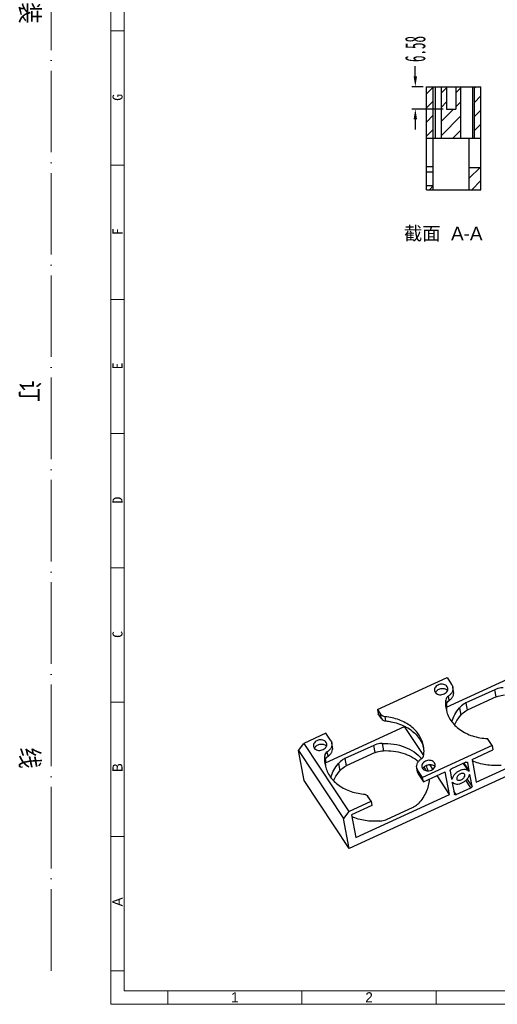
# Model space of a CAD drawing. Header units: millimetres. Extents: x 4214 to 4867, y 2296 to 2758.
# Tile 1 of 4: x 4238 to 4378, y 2322 to 2612. Entities that reach past the tile are written whole.
import ezdxf

# ---------------------------------------------------------------- set-up
doc = ezdxf.new("R2010")
doc.units = ezdxf.units.MM
doc.linetypes.add('ACAD_ISO04W100', pattern=[30, 24, -3, 0, -3])
doc.linetypes.add('CENTERLINE', pattern=[30, 12, -1.5, 3, -1.5, 12])
doc.layers.add('框', color=1, linetype='CENTERLINE', lineweight=5)
doc.styles.add('s', font='txt')
doc.styles.add('SLDTEXTSTYLE1', font='TXT', dxfattribs={"width": 0.469})
doc.styles.get("Standard").update_dxf_attribs({"font": 'arial.ttf'})
doc.dimstyles.new('副本 SLDDIMSTYLE1', dxfattribs={"dimtxt": 6, "dimasz": 3, "dimexe": 1, "dimexo": 1, "dimgap": 0.875, "dimtad": 0, "dimrnd": 1e-09, "dimzin": 4, "dimdsep": 46, "dimtxsty": 'SLDTEXTSTYLE1', "dimcen": 0.09, "dimclrd": 4, "dimclre": 4, "dimclrt": 6, "dimadec": 0, "dimazin": 0, "dimtfac": 1, "dimtofl": 0, "dimtmove": 0, "dimatfit": 3, "dimfxl": 1, "dimtolj": 1, "dimtzin": 12, "dimarcsym": 0})

# ---------------------------------------------------------------- blocks, each defined once
blk = doc.blocks.new('*D313')
at = {"color": 4, "lineweight": -2, "transparency": 16777216}
for p, q in [((4354.06, 2595.44), (4354.06, 2598.44)), ((4356.36, 2592.44), (4353.06, 2592.44)), ((4362.26, 2585.86), (4353.06, 2585.86)), ((4354.06, 2582.86), (4354.06, 2579.86))]:
    blk.add_line(p, q, dxfattribs=at)
at = {"color": 4, "transparency": 16777216}
for points in [[(4353.56, 2595.44), (4354.56, 2595.44), (4354.06, 2592.44)], [(4353.56, 2582.86), (4354.56, 2582.86), (4354.06, 2585.86)]]:
    blk.add_solid(points, dxfattribs=at)
at = {"layer": 'Defpoints', "color": 0, "transparency": 16777216}
for p in [(4354.06, 2592.44), (4357.36, 2592.44), (4363.26, 2585.86)]:
    blk.add_point(p, dxfattribs=at)
at = {"color": 6, "transparency": 16777216, "insert": (4354.06, 2603.53), "char_height": 6, "attachment_point": 5, "rotation": 90, "style": 'SLDTEXTSTYLE1'}
blk.add_mtext('\\A1;6.58', dxfattribs=at)

msp = doc.modelspace()

# ---------------------------------------------------------------- hatches: boundary and pattern name
at = {"linetype": 'Continuous'}
h = msp.add_hatch(dxfattribs=at)
h.set_pattern_fill('A', color=2, scale=2.938163, angle=45, style=0, pattern_type=0)
h.set_pattern_definition([(45, (4323.9484, 2291.0077), (-2.077595, 2.077595), [])])
edge = h.paths.add_edge_path()
edge.add_line((4357.357, 2562.136), (4357.357, 2563.286))
edge.add_line((4359.357, 2563.286), (4357.357, 2563.286))
edge.add_line((4359.357, 2562.136), (4359.357, 2563.286))
edge.add_line((4357.357, 2562.136), (4359.357, 2562.136))
edge = h.paths.add_edge_path()
edge.add_line((4357.357, 2567.286), (4357.357, 2569.003))
edge.add_line((4357.357, 2569.003), (4359.357, 2569.003))
edge.add_line((4359.357, 2567.286), (4359.357, 2569.003))
edge.add_line((4359.357, 2567.286), (4357.357, 2567.286))
edge = h.paths.add_edge_path()
edge.add_line((4373.357, 2562.136), (4373.357, 2568.709))
edge.add_line((4369.957, 2562.136), (4373.357, 2562.136))
edge.add_line((4369.957, 2562.136), (4369.957, 2568.709))
edge.add_line((4369.957, 2568.709), (4373.357, 2568.709))
edge = h.paths.add_edge_path()
edge.add_line((4357.357, 2592.436), (4357.357, 2577.286))
edge.add_line((4357.357, 2592.436), (4359.357, 2592.436))
edge.add_line((4359.357, 2577.286), (4359.357, 2592.436))
edge.add_line((4359.357, 2577.286), (4359.857, 2577.286))
edge.add_line((4363.762, 2577.286), (4359.857, 2577.286))
edge.add_line((4363.762, 2577.286), (4363.857, 2577.286))
edge.add_line((4363.789, 2577.286), (4361.757, 2577.286))
edge.add_line((4361.757, 2577.286), (4361.757, 2592.436))
edge.add_line((4361.757, 2592.436), (4363.257, 2592.436))
edge.add_line((4363.257, 2592.436), (4363.257, 2585.856))
edge.add_line((4363.257, 2585.856), (4365.957, 2585.856))
edge.add_line((4365.957, 2592.436), (4365.957, 2585.856))
edge.add_line((4367.457, 2592.436), (4365.957, 2592.436))
edge.add_line((4367.457, 2577.286), (4367.457, 2592.436))
edge.add_line((4367.457, 2577.286), (4365.425, 2577.286))
edge.add_line((4365.357, 2577.286), (4365.452, 2577.286))
edge.add_line((4370.857, 2577.286), (4365.452, 2577.286))
edge.add_line((4370.857, 2577.286), (4371.357, 2577.286))
edge.add_line((4371.357, 2577.286), (4371.357, 2592.436))
edge.add_line((4373.357, 2592.436), (4371.357, 2592.436))
edge.add_line((4373.357, 2592.436), (4373.357, 2577.286))
edge.add_line((4369.957, 2577.286), (4373.357, 2577.286))
edge.add_line((4359.357, 2577.286), (4369.957, 2577.286))
edge.add_line((4359.357, 2577.286), (4357.357, 2577.286))

# ---------------------------------------------------------------- linework, layer by layer
at = {"color": 7, "linetype": 'Continuous'}
for p, q in [((4357.357, 2562.136), (4357.357, 2592.436)), ((4357.357, 2592.436), (4373.357, 2592.436)), ((4359.357, 2562.136), (4359.357, 2592.436)), ((4359.857, 2592.436), (4359.857, 2577.286)), ((4361.757, 2577.286), (4361.757, 2592.436)), ((4363.257, 2592.436), (4363.257, 2585.856)), ((4365.957, 2592.436), (4365.957, 2585.856)), ((4367.457, 2577.286), (4367.457, 2592.436)), ((4370.857, 2592.436), (4370.857, 2577.286)), ((4371.357, 2592.436), (4371.357, 2577.286)), ((4373.357, 2562.136), (4373.357, 2592.436)), ((4363.257, 2585.856), (4365.957, 2585.856)), ((4357.357, 2577.286), (4373.357, 2577.286)), ((4369.957, 2562.136), (4369.957, 2577.286)), ((4357.357, 2569.003), (4359.357, 2569.003)), ((4359.357, 2567.286), (4357.357, 2567.286)), ((4369.957, 2568.709), (4373.357, 2568.709)), ((4359.357, 2563.286), (4357.357, 2563.286)), ((4357.357, 2562.136), (4373.357, 2562.136)), ((4473.33, 2432.068), (4334.626, 2368.316)), ((4363.266, 2409.924), (4386.356, 2420.538)), ((4342.906, 2409.189), (4363.396, 2418.606)), ((4363.396, 2418.606), (4364.752, 2416.562)), ((4359.694, 2414.719), (4359.877, 2414.273)), ((4363.623, 2415.465), (4363.44, 2415.911)), ((4365.336, 2414.487), (4365.097, 2415.745)), ((4377.452, 2415.023), (4368.943, 2411.111)), ((4377.859, 2412.883), (4377.452, 2415.023)), ((4363.26, 2410.708), (4363.02, 2411.966)), ((4364.023, 2411.854), (4363.784, 2413.113)), ((4368.943, 2411.111), (4369.349, 2408.972)), ((4377.859, 2412.883), (4369.349, 2408.972)), ((4342.906, 2409.189), (4343.145, 2407.93)), ((4342.906, 2409.189), (4343.827, 2407.802)), ((4344.066, 2406.543), (4343.145, 2407.93)), ((4344.066, 2406.543), (4343.827, 2407.802)), ((4367.042, 2409.685), (4367.448, 2407.545)), ((4345.414, 2405.819), (4345.174, 2407.078)), ((4327.762, 2402.228), (4321.214, 2399.218)), ((4327.628, 2393.544), (4350.871, 2404.228)), ((4329.118, 2400.184), (4327.762, 2402.228)), ((4350.871, 2404.228), (4350.865, 2404.259)), ((4356.53, 2395.7), (4350.871, 2404.228)), ((4319.672, 2397.141), (4321.214, 2399.218)), ((4321.214, 2399.218), (4334.495, 2379.204)), ((4327.99, 2399.087), (4327.807, 2399.533)), ((4329.702, 2398.109), (4329.463, 2399.367)), ((4344.282, 2399.224), (4344.688, 2397.084)), ((4372.021, 2387.83), (4399.637, 2400.523)), ((4376.676, 2398.592), (4375.32, 2400.636)), ((4321.346, 2388.33), (4319.672, 2397.141)), ((4319.672, 2397.141), (4332.953, 2377.127)), ((4324.06, 2398.341), (4324.243, 2397.895)), ((4328.389, 2395.476), (4328.15, 2396.735)), ((4341.819, 2398.645), (4333.309, 2394.733)), ((4342.225, 2396.505), (4333.715, 2392.594)), ((4342.225, 2396.505), (4341.819, 2398.645)), ((4376.676, 2398.592), (4356.187, 2389.174)), ((4370.754, 2394.501), (4376.915, 2397.333)), ((4376.676, 2398.592), (4376.915, 2397.333)), ((4327.626, 2394.33), (4327.387, 2395.588)), ((4331.408, 2393.307), (4331.814, 2391.167)), ((4333.309, 2394.733), (4333.715, 2392.594)), ((4359.228, 2391.634), (4358.342, 2392.97)), ((4359.889, 2393.061), (4359.706, 2393.507)), ((4368.972, 2393.682), (4364.666, 2391.703)), ((4369.781, 2391.021), (4368.239, 2393.345)), ((4369.944, 2391.115), (4368.412, 2393.424)), ((4369.448, 2393.644), (4369.477, 2393.572)), ((4369.944, 2391.115), (4369.477, 2393.572)), ((4370.754, 2394.501), (4372.021, 2387.83)), ((4354.725, 2390.776), (4354.486, 2392.035)), ((4356.187, 2389.174), (4354.831, 2391.218)), ((4354.831, 2391.218), (4355.07, 2389.959)), ((4355.959, 2392.315), (4356.143, 2391.869)), ((4356.426, 2387.916), (4362.885, 2390.884)), ((4364.152, 2384.213), (4362.885, 2390.884)), ((4364.281, 2391.184), (4364.748, 2388.726)), ((4368.65, 2389.941), (4368.572, 2390.135)), ((4370.132, 2390.072), (4370.146, 2390.051)), ((4370.141, 2390.065), (4370.146, 2390.051)), ((4370.792, 2386.65), (4370.146, 2390.051)), ((4334.626, 2368.316), (4321.346, 2388.33)), ((4355.07, 2389.96), (4356.426, 2387.916)), ((4356.426, 2387.916), (4356.187, 2389.174)), ((4364.152, 2384.213), (4360.464, 2389.772)), ((4364.917, 2388.786), (4364.664, 2389.167)), ((4364.753, 2388.713), (4364.748, 2388.726)), ((4364.95, 2387.663), (4365.596, 2384.261)), ((4366.244, 2388.836), (4366.322, 2388.642)), ((4370.407, 2386.13), (4368.928, 2388.359)), ((4370.792, 2386.65), (4369.367, 2388.798)), ((4336.536, 2371.52), (4364.152, 2384.213)), ((4366.101, 2384.151), (4365.422, 2385.174)), ((4365.625, 2384.19), (4365.596, 2384.261)), ((4366.101, 2384.151), (4370.407, 2386.13)), ((4334.495, 2379.204), (4341.043, 2382.214)), ((4341.043, 2382.214), (4340.122, 2383.6)), ((4341.043, 2382.214), (4341.282, 2380.955)), ((4334.495, 2379.204), (4332.953, 2377.127)), ((4341.282, 2380.955), (4335.269, 2378.191)), ((4345.79, 2376.937), (4353.269, 2380.375)), ((4334.626, 2368.316), (4332.953, 2377.127)), ((4335.269, 2378.191), (4336.536, 2371.52))]:
    msp.add_line(p, q, dxfattribs=at)
for centre, radius, start, end in [((4361.342, 2413.629), 1.438, 156.35718, 159.47162), ((4372.158, 2409.705), 8.955, 173.56849, 182.45375), ((4371.984, 2409.699), 8.78, 182.46271, 186.01556), ((4325.708, 2397.251), 1.438, 156.35718, 159.47162), ((4348.05, 2395.54), 8.812, 19.1401, 20.19321), ((4348.097, 2395.556), 8.762, 14.38454, 19.14231), ((4336.524, 2393.327), 8.954, 173.5675, 182.45356), ((4336.346, 2393.32), 8.777, 182.46291, 185.91964), ((4357.608, 2391.225), 1.438, 156.35718, 159.47162), ((4348.922, 2386.29), 9.729, 33.58174, 37.65759), ((4349.173, 2386.459), 9.426, 30.30784, 33.57134), ((4349.243, 2388.845), 8.89, 15.07091, 25.78671)]:
    msp.add_arc(centre, radius, start, end, dxfattribs=at)
for points, knots in [([(4363.44, 2415.911), (4363.333, 2416.072), (4363.03, 2416.361), (4362.435, 2416.609), (4361.755, 2416.676), (4361.065, 2416.556), (4360.444, 2416.263), (4359.962, 2415.827), (4359.679, 2415.29), (4359.659, 2414.898), (4359.694, 2414.719)], [0, 0, 0, 0, 0.1145301, 0.240114, 0.3750791, 0.5138946, 0.6496507, 0.7765177, 0.8922359, 1, 1, 1, 1]), ([(4364.752, 2416.562), (4364.795, 2416.5), (4364.951, 2416.248), (4365.056, 2415.963), (4365.097, 2415.745)], [0, 0, 0, 0, 0.2540883, 1, 1, 1, 1]), ([(4359.877, 2414.273), (4359.984, 2414.112), (4360.287, 2413.824), (4360.881, 2413.575), (4361.562, 2413.508), (4362.252, 2413.628), (4362.873, 2413.921), (4363.355, 2414.358), (4363.637, 2414.894), (4363.657, 2415.287), (4363.623, 2415.465)], [0, 0, 0, 0, 0.1145301, 0.240114, 0.3750791, 0.5138946, 0.6496507, 0.7765177, 0.8922359, 1, 1, 1, 1]), ([(4360.025, 2414.205), (4360.049, 2414.261), (4360.087, 2414.334), (4360.13, 2414.403), (4360.141, 2414.42)], [0, 0, 0, 0, 0.7463115, 1, 1, 1, 1]), ([(4360.141, 2414.42), (4360.31, 2414.684), (4360.824, 2415.133), (4361.631, 2415.386), (4362.311, 2415.395), (4362.935, 2415.275), (4363.359, 2415.029), (4363.559, 2414.808)], [0, 0, 0, 0, 0.2433012, 0.5077847, 0.6404669, 0.7683983, 1, 1, 1, 1]), ([(4365.097, 2415.745), (4365.141, 2415.512), (4365.147, 2415.015), (4364.906, 2414.291), (4364.442, 2413.632), (4364.019, 2413.272), (4363.784, 2413.113)], [0, 0, 0, 0, 0.2295682, 0.4693407, 0.7257619, 1, 1, 1, 1]), ([(4364.023, 2411.854), (4364.258, 2412.014), (4364.681, 2412.373), (4365.145, 2413.033), (4365.387, 2413.757), (4365.38, 2414.253), (4365.336, 2414.487)], [0, 0, 0, 0, 0.2742381, 0.5306593, 0.7704318, 1, 1, 1, 1]), ([(4379.915, 2415.602), (4379.703, 2415.595), (4378.859, 2415.524), (4378.028, 2415.288), (4377.452, 2415.023)], [0, 0, 0, 0, 0.2508475, 1, 1, 1, 1]), ([(4377.859, 2412.883), (4378.05, 2412.971), (4378.837, 2413.285), (4379.686, 2413.441), (4380.322, 2413.463)], [0, 0, 0, 0, 0.2486463, 1, 1, 1, 1]), ([(4363.02, 2411.966), (4362.996, 2411.745), (4362.929, 2410.865), (4362.994, 2409.975), (4363.117, 2409.326)], [0, 0, 0, 0, 0.252145, 1, 1, 1, 1]), ([(4363.784, 2413.113), (4363.579, 2412.974), (4363.228, 2412.643), (4363.045, 2412.188), (4363.02, 2411.966)], [0, 0, 0, 0, 0.5266732, 1, 1, 1, 1]), ([(4363.26, 2410.708), (4363.284, 2410.929), (4363.467, 2411.384), (4363.818, 2411.715), (4364.023, 2411.854)], [0, 0, 0, 0, 0.4733268, 1, 1, 1, 1]), ([(4368.943, 2411.111), (4368.754, 2411.025), (4368.049, 2410.657), (4367.416, 2410.139), (4367.042, 2409.685)], [0, 0, 0, 0, 0.2602884, 1, 1, 1, 1]), ([(4345.174, 2407.078), (4344.9, 2407.105), (4344.382, 2407.244), (4343.963, 2407.596), (4343.827, 2407.802)], [0, 0, 0, 0, 0.5282737, 1, 1, 1, 1]), ([(4363.117, 2409.326), (4363.229, 2408.737), (4363.58, 2407.569), (4364.46, 2405.943), (4365.672, 2404.476), (4367.182, 2403.204), (4368.95, 2402.159), (4371.63, 2401.081), (4373.832, 2400.706), (4375.32, 2400.636)], [0, 0, 0, 0, 0.1116016, 0.2251013, 0.3421071, 0.4637634, 0.5906606, 0.7228075, 1, 1, 1, 1]), ([(4364.829, 2405.569), (4365.037, 2406.304), (4365.641, 2407.764), (4366.531, 2409.066), (4367.042, 2409.685)], [0, 0, 0, 0, 0.4876776, 1, 1, 1, 1]), ([(4365.648, 2404.604), (4365.756, 2404.862), (4366.244, 2405.907), (4366.893, 2406.873), (4367.448, 2407.545)], [0, 0, 0, 0, 0.2435694, 1, 1, 1, 1]), ([(4367.448, 2407.545), (4367.57, 2407.693), (4368.116, 2408.274), (4368.8, 2408.719), (4369.349, 2408.972)], [0, 0, 0, 0, 0.2402495, 1, 1, 1, 1]), ([(4344.066, 2406.543), (4344.202, 2406.338), (4344.621, 2405.985), (4345.139, 2405.846), (4345.414, 2405.819)], [0, 0, 0, 0, 0.4717263, 1, 1, 1, 1]), ([(4356.465, 2398.454), (4356.359, 2399.014), (4356.032, 2400.123), (4355.222, 2401.677), (4354.109, 2403.091), (4352.723, 2404.333), (4351.096, 2405.377), (4348.619, 2406.493), (4346.568, 2406.941), (4345.174, 2407.078)], [0, 0, 0, 0, 0.1123637, 0.2264597, 0.3437748, 0.4654107, 0.5919952, 0.7236459, 1, 1, 1, 1]), ([(4345.414, 2405.819), (4345.904, 2405.771), (4347.795, 2405.506), (4349.646, 2404.916), (4350.913, 2404.284)], [0, 0, 0, 0, 0.2583413, 1, 1, 1, 1]), ([(4350.913, 2404.284), (4351.549, 2403.966), (4352.748, 2403.246), (4354.301, 2401.898), (4355.524, 2400.341), (4356.101, 2399.177), (4356.32, 2398.582)], [0, 0, 0, 0, 0.2653374, 0.5192562, 0.7632184, 1, 1, 1, 1]), ([(4327.807, 2399.533), (4327.7, 2399.694), (4327.396, 2399.983), (4326.802, 2400.231), (4326.121, 2400.298), (4325.432, 2400.178), (4324.81, 2399.885), (4324.328, 2399.449), (4324.046, 2398.912), (4324.026, 2398.52), (4324.06, 2398.341)], [0, 0, 0, 0, 0.1145301, 0.240114, 0.3750791, 0.5138946, 0.6496507, 0.7765177, 0.8922359, 1, 1, 1, 1]), ([(4324.243, 2397.895), (4324.35, 2397.734), (4324.654, 2397.446), (4325.248, 2397.197), (4325.928, 2397.13), (4326.618, 2397.25), (4327.239, 2397.543), (4327.721, 2397.979), (4328.004, 2398.516), (4328.024, 2398.909), (4327.99, 2399.087)], [0, 0, 0, 0, 0.1145301, 0.240114, 0.3750791, 0.5138946, 0.6496507, 0.7765177, 0.8922359, 1, 1, 1, 1]), ([(4324.507, 2398.042), (4324.677, 2398.306), (4325.19, 2398.755), (4325.997, 2399.008), (4326.677, 2399.017), (4327.301, 2398.897), (4327.726, 2398.651), (4327.925, 2398.43)], [0, 0, 0, 0, 0.2433012, 0.5077847, 0.6404669, 0.7683983, 1, 1, 1, 1]), ([(4329.463, 2399.367), (4329.508, 2399.134), (4329.514, 2398.637), (4329.273, 2397.913), (4328.808, 2397.254), (4328.385, 2396.894), (4328.15, 2396.735)], [0, 0, 0, 0, 0.2295682, 0.4693407, 0.7257619, 1, 1, 1, 1]), ([(4329.118, 2400.184), (4329.161, 2400.122), (4329.318, 2399.87), (4329.422, 2399.585), (4329.463, 2399.367)], [0, 0, 0, 0, 0.2540883, 1, 1, 1, 1]), ([(4344.282, 2399.224), (4344.069, 2399.217), (4343.225, 2399.146), (4342.395, 2398.909), (4341.819, 2398.645)], [0, 0, 0, 0, 0.2508475, 1, 1, 1, 1]), ([(4344.282, 2399.224), (4345.434, 2399.263), (4347.705, 2399.131), (4350.924, 2398.291), (4353.736, 2396.852), (4355.279, 2395.495), (4355.915, 2394.748)], [0, 0, 0, 0, 0.2689645, 0.5271675, 0.7710803, 1, 1, 1, 1]), ([(4324.391, 2397.827), (4324.416, 2397.883), (4324.453, 2397.956), (4324.496, 2398.025), (4324.507, 2398.042)], [0, 0, 0, 0, 0.7463115, 1, 1, 1, 1]), ([(4328.15, 2396.735), (4327.946, 2396.596), (4327.595, 2396.265), (4327.412, 2395.809), (4327.387, 2395.588)], [0, 0, 0, 0, 0.5266732, 1, 1, 1, 1]), ([(4328.389, 2395.476), (4328.624, 2395.635), (4329.047, 2395.995), (4329.512, 2396.655), (4329.753, 2397.378), (4329.747, 2397.875), (4329.702, 2398.109)], [0, 0, 0, 0, 0.2742381, 0.5306593, 0.7704318, 1, 1, 1, 1]), ([(4342.225, 2396.505), (4342.416, 2396.593), (4343.203, 2396.907), (4344.053, 2397.063), (4344.688, 2397.084)], [0, 0, 0, 0, 0.2486463, 1, 1, 1, 1]), ([(4344.688, 2397.084), (4345.663, 2397.117), (4347.59, 2397.032), (4350.365, 2396.444), (4352.884, 2395.419), (4354.366, 2394.441), (4355.023, 2393.891)], [0, 0, 0, 0, 0.2649528, 0.5215954, 0.7670766, 1, 1, 1, 1]), ([(4355.799, 2394.667), (4356.004, 2394.806), (4356.355, 2395.137), (4356.538, 2395.593), (4356.562, 2395.814)], [0, 0, 0, 0, 0.5266732, 1, 1, 1, 1]), ([(4356.562, 2395.814), (4356.587, 2396.035), (4356.654, 2396.915), (4356.589, 2397.806), (4356.465, 2398.454)], [0, 0, 0, 0, 0.2521678, 1, 1, 1, 1]), ([(4327.387, 2395.588), (4327.362, 2395.367), (4327.296, 2394.487), (4327.361, 2393.596), (4327.484, 2392.948)], [0, 0, 0, 0, 0.2521678, 1, 1, 1, 1]), ([(4327.484, 2392.948), (4327.59, 2392.389), (4327.917, 2391.279), (4328.728, 2389.725), (4329.84, 2388.311), (4331.226, 2387.069), (4332.853, 2386.025), (4335.33, 2384.91), (4337.381, 2384.461), (4338.775, 2384.324)], [0, 0, 0, 0, 0.1123637, 0.2264597, 0.3437748, 0.4654107, 0.5919952, 0.7236459, 1, 1, 1, 1]), ([(4327.626, 2394.33), (4327.651, 2394.551), (4327.834, 2395.006), (4328.185, 2395.337), (4328.389, 2395.476)], [0, 0, 0, 0, 0.4733268, 1, 1, 1, 1]), ([(4329.2, 2389.208), (4329.409, 2389.94), (4330.012, 2391.394), (4330.899, 2392.691), (4331.408, 2393.307)], [0, 0, 0, 0, 0.4877209, 1, 1, 1, 1]), ([(4333.309, 2394.733), (4333.121, 2394.647), (4332.415, 2394.279), (4331.783, 2393.761), (4331.408, 2393.307)], [0, 0, 0, 0, 0.2602884, 1, 1, 1, 1]), ([(4354.486, 2392.035), (4354.441, 2392.268), (4354.435, 2392.765), (4354.676, 2393.489), (4355.141, 2394.149), (4355.564, 2394.508), (4355.799, 2394.667)], [0, 0, 0, 0, 0.2295682, 0.4693407, 0.7257619, 1, 1, 1, 1]), ([(4359.706, 2393.507), (4359.599, 2393.668), (4359.296, 2393.957), (4358.701, 2394.205), (4358.021, 2394.272), (4357.331, 2394.152), (4356.71, 2393.859), (4356.228, 2393.423), (4355.945, 2392.886), (4355.925, 2392.494), (4355.959, 2392.315)], [0, 0, 0, 0, 0.1145301, 0.240114, 0.3750791, 0.5138946, 0.6496507, 0.7765177, 0.8922359, 1, 1, 1, 1]), ([(4356.143, 2391.869), (4356.25, 2391.708), (4356.553, 2391.42), (4357.147, 2391.171), (4357.828, 2391.104), (4358.517, 2391.224), (4359.139, 2391.517), (4359.621, 2391.953), (4359.903, 2392.49), (4359.923, 2392.883), (4359.889, 2393.061)], [0, 0, 0, 0, 0.1145301, 0.240114, 0.3750791, 0.5138946, 0.6496507, 0.7765177, 0.8922359, 1, 1, 1, 1]), ([(4356.407, 2392.016), (4356.576, 2392.28), (4357.09, 2392.729), (4357.897, 2392.982), (4358.577, 2392.991), (4359.201, 2392.871), (4359.625, 2392.625), (4359.825, 2392.404)], [0, 0, 0, 0, 0.2433012, 0.5077847, 0.6404669, 0.7683983, 1, 1, 1, 1]), ([(4368.972, 2393.682), (4368.987, 2393.689), (4369.043, 2393.713), (4369.102, 2393.729), (4369.147, 2393.737)], [0, 0, 0, 0, 0.2588073, 1, 1, 1, 1]), ([(4369.147, 2393.737), (4369.207, 2393.746), (4369.32, 2393.748), (4369.422, 2393.684), (4369.448, 2393.644)], [0, 0, 0, 0, 0.5548192, 1, 1, 1, 1]), ([(4379.292, 2392.756), (4377.811, 2392.629), (4374.885, 2392.717), (4372.064, 2393.539), (4370.784, 2394.132)], [0, 0, 0, 0, 0.5131173, 1, 1, 1, 1]), ([(4330.002, 2388.196), (4330.11, 2388.457), (4330.6, 2389.512), (4331.254, 2390.489), (4331.814, 2391.167)], [0, 0, 0, 0, 0.2435135, 1, 1, 1, 1]), ([(4331.814, 2391.167), (4331.936, 2391.315), (4332.482, 2391.896), (4333.166, 2392.341), (4333.715, 2392.594)], [0, 0, 0, 0, 0.2402495, 1, 1, 1, 1]), ([(4354.831, 2391.218), (4354.788, 2391.28), (4354.632, 2391.532), (4354.527, 2391.817), (4354.486, 2392.035)], [0, 0, 0, 0, 0.2540883, 1, 1, 1, 1]), ([(4354.725, 2390.776), (4354.739, 2390.704), (4354.81, 2390.415), (4354.943, 2390.143), (4355.07, 2389.96)], [0, 0, 0, 0, 0.2480246, 1, 1, 1, 1]), ([(4356.291, 2391.801), (4356.315, 2391.857), (4356.353, 2391.93), (4356.395, 2391.999), (4356.407, 2392.016)], [0, 0, 0, 0, 0.7463115, 1, 1, 1, 1]), ([(4364.281, 2391.184), (4364.262, 2391.281), (4364.338, 2391.45), (4364.497, 2391.607), (4364.607, 2391.676), (4364.666, 2391.703)], [0, 0, 0, 0, 0.4357724, 0.712966, 1, 1, 1, 1]), ([(4369.781, 2391.021), (4369.666, 2391.173), (4369.321, 2391.429), (4368.653, 2391.562), (4367.885, 2391.483), (4367.08, 2391.202), (4366.312, 2390.75), (4365.651, 2390.167), (4365.16, 2389.51), (4364.963, 2389.022), (4364.917, 2388.786)], [0, 0, 0, 0, 0.0920534, 0.1981531, 0.3222094, 0.460884, 0.6067014, 0.7505184, 0.8836176, 1, 1, 1, 1]), ([(4368.572, 2390.135), (4368.516, 2390.22), (4368.332, 2390.364), (4367.966, 2390.423), (4367.55, 2390.357), (4367.124, 2390.176), (4366.736, 2389.898), (4366.364, 2389.49), (4366.199, 2389.074), (4366.244, 2388.836)], [0, 0, 0, 0, 0.0942385, 0.2046722, 0.3357905, 0.4818809, 0.6322108, 0.7747127, 1, 1, 1, 1]), ([(4369.944, 2391.115), (4369.947, 2391.098), (4369.931, 2391.058), (4369.881, 2391.012), (4369.802, 2390.994), (4369.781, 2391.021)], [0, 0, 0, 0, 0.2323364, 0.5322395, 1, 1, 1, 1]), ([(4369.977, 2389.992), (4369.98, 2390.009), (4370.003, 2390.042), (4370.053, 2390.082), (4370.124, 2390.089), (4370.141, 2390.065)], [0, 0, 0, 0, 0.2579599, 0.5580286, 1, 1, 1, 1]), ([(4358.122, 2388.672), (4358.107, 2388.047), (4357.941, 2386.778), (4357.089, 2384.269), (4355.911, 2382.574), (4354.974, 2381.578)], [0, 0, 0, 0, 0.236886, 0.4814053, 1, 1, 1, 1]), ([(4364.917, 2388.786), (4364.914, 2388.769), (4364.891, 2388.735), (4364.84, 2388.696), (4364.77, 2388.688), (4364.753, 2388.713)], [0, 0, 0, 0, 0.2579599, 0.5580286, 1, 1, 1, 1]), ([(4364.95, 2387.663), (4364.947, 2387.679), (4364.963, 2387.719), (4365.013, 2387.766), (4365.092, 2387.783), (4365.113, 2387.756)], [0, 0, 0, 0, 0.2323364, 0.5322395, 1, 1, 1, 1]), ([(4365.113, 2387.756), (4365.228, 2387.605), (4365.573, 2387.348), (4366.241, 2387.215), (4367.009, 2387.295), (4367.814, 2387.575), (4368.582, 2388.027), (4369.243, 2388.61), (4369.734, 2389.267), (4369.93, 2389.755), (4369.977, 2389.992)], [0, 0, 0, 0, 0.0920534, 0.1981531, 0.3222094, 0.460884, 0.6067014, 0.7505184, 0.8836176, 1, 1, 1, 1]), ([(4366.322, 2388.642), (4366.378, 2388.558), (4366.562, 2388.414), (4366.928, 2388.354), (4367.344, 2388.42), (4367.77, 2388.602), (4368.158, 2388.88), (4368.53, 2389.288), (4368.695, 2389.704), (4368.65, 2389.941)], [0, 0, 0, 0, 0.0942385, 0.2046722, 0.3357905, 0.4818809, 0.6322108, 0.7747127, 1, 1, 1, 1]), ([(4338.775, 2384.324), (4339.049, 2384.297), (4339.568, 2384.158), (4339.986, 2383.806), (4340.122, 2383.6)], [0, 0, 0, 0, 0.5282737, 1, 1, 1, 1]), ([(4370.792, 2386.65), (4370.811, 2386.553), (4370.735, 2386.384), (4370.576, 2386.226), (4370.466, 2386.157), (4370.407, 2386.13)], [0, 0, 0, 0, 0.4357724, 0.712966, 1, 1, 1, 1]), ([(4353.269, 2380.375), (4353.433, 2380.45), (4354.054, 2380.769), (4354.619, 2381.202), (4354.974, 2381.578)], [0, 0, 0, 0, 0.2584862, 1, 1, 1, 1]), ([(4366.101, 2384.151), (4366.054, 2384.13), (4365.96, 2384.097), (4365.822, 2384.085), (4365.703, 2384.112), (4365.644, 2384.161), (4365.625, 2384.19)], [0, 0, 0, 0, 0.3024826, 0.5719236, 0.8006801, 1, 1, 1, 1]), ([(4343.659, 2376.378), (4342.213, 2376.254), (4339.354, 2376.332), (4336.592, 2377.109), (4335.332, 2377.671)], [0, 0, 0, 0, 0.5126146, 1, 1, 1, 1]), ([(4343.659, 2376.378), (4343.843, 2376.394), (4344.574, 2376.488), (4345.289, 2376.707), (4345.79, 2376.937)], [0, 0, 0, 0, 0.2513376, 1, 1, 1, 1])]:
    msp.add_open_spline(points, degree=3, knots=knots, dxfattribs=at)
at = {"layer": '框', "color": 1, "linetype": 'ACAD_ISO04W100', "lineweight": 15}
msp.add_line((4246.817, 2332.334), (4246.817, 2727.394), dxfattribs=at)
at = {"layer": '框', "color": 1, "linetype": 'Continuous', "lineweight": 15}
for p, q in [((4268.349, 2608.876), (4264.398, 2608.876)), ((4268.349, 2569.37), (4264.398, 2569.37)), ((4268.349, 2529.864), (4264.398, 2529.864)), ((4268.349, 2490.358), (4264.398, 2490.358)), ((4268.349, 2450.852), (4264.398, 2450.852)), ((4268.349, 2411.346), (4264.398, 2411.346)), ((4268.349, 2371.84), (4264.398, 2371.84)), ((4268.349, 2332.334), (4264.398, 2332.334)), ((4281.188, 2322.457), (4281.188, 2326.408)), ((4320.694, 2322.457), (4320.694, 2326.408)), ((4360.2, 2322.457), (4360.2, 2326.408))]:
    msp.add_line(p, q, dxfattribs=at)
for points in [[(4264.398, 2322.457), (4851.062, 2322.457), (4851.062, 2737.27), (4264.398, 2737.27)], [(4268.349, 2326.408), (4847.111, 2326.408), (4847.111, 2733.32), (4268.349, 2733.32)]]:
    msp.add_lwpolyline(points, close=True, dxfattribs=at)

# ---------------------------------------------------------------- texts
at = {"color": 2, "linetype": 'Continuous', "insert": (4373.835, 2551.234), "char_height": 3.9688, "width": 33.3375, "attachment_point": 3, "line_spacing_factor": 0.9}
msp.add_mtext('截面  A-A', dxfattribs=at)
at = {"layer": '框', "color": 1, "linetype": 'Continuous', "lineweight": 15, "char_height": 2.963, "width": 3.9506, "attachment_point": 1, "rotation": 90, "style": 's'}
for s, insert in [('G', (4264.911, 2588.298)), ('F', (4264.911, 2548.792)), ('E', (4264.911, 2509.286)), ('D', (4264.911, 2469.78)), ('C', (4264.911, 2430.274))]:
    msp.add_mtext(s, dxfattribs=dict(at, insert=insert))
at = {"layer": '框', "color": 1, "linetype": 'ACAD_ISO04W100', "lineweight": 15, "insert": (4240.258, 2520.2), "char_height": 5.49413, "width": 290.72621, "attachment_point": 5, "rotation": 270, "style": 's'}
msp.add_mtext('装                                订                               线', dxfattribs=at)
at = {"layer": '框', "color": 1, "linetype": 'Continuous', "lineweight": 15, "char_height": 2.96295, "width": 3.9506, "attachment_point": 1, "rotation": 90}
for s, insert in [('{\\f\uffbfﾬￌﾣﾤ_GB2312|b0|i0|c134|p49;B}', (4264.911, 2390.768)), ('{\\f\uffbfﾬￌﾣﾤ_GB2312|b0|i0|c134|p49;A}', (4264.911, 2351.262))]:
    msp.add_mtext(s, dxfattribs=dict(at, insert=insert))
at = {"layer": '框', "color": 1, "linetype": 'Continuous', "lineweight": 15, "char_height": 2.96295, "attachment_point": 1}
for s, insert, width in [('{\\fﾷￂￋￎ_GB2312|b0|i0|c134|p49;1}', (4299.84, 2326.005), 1.52943), ('{\\fﾷￂￋￎ_GB2312|b0|i0|c134|p49;2}', (4339.346, 2326.005), 1.52947)]:
    msp.add_mtext(s, dxfattribs=dict(at, insert=insert, width=width))

# ---------------------------------------------------------------- dimensions: what is measured, and where the dimension line sits
dim = msp.add_linear_dim(base=(4354.058, 2592.436), p1=(4363.257, 2585.856), p2=(4357.357, 2592.436), angle=90, dimstyle='副本 SLDDIMSTYLE1')
dim.commit()
dim.dimension.update_dxf_attribs({"geometry": '*D313', "text_midpoint": (4354.058, 2603.532)})

doc.saveas('drawing.dxf')
